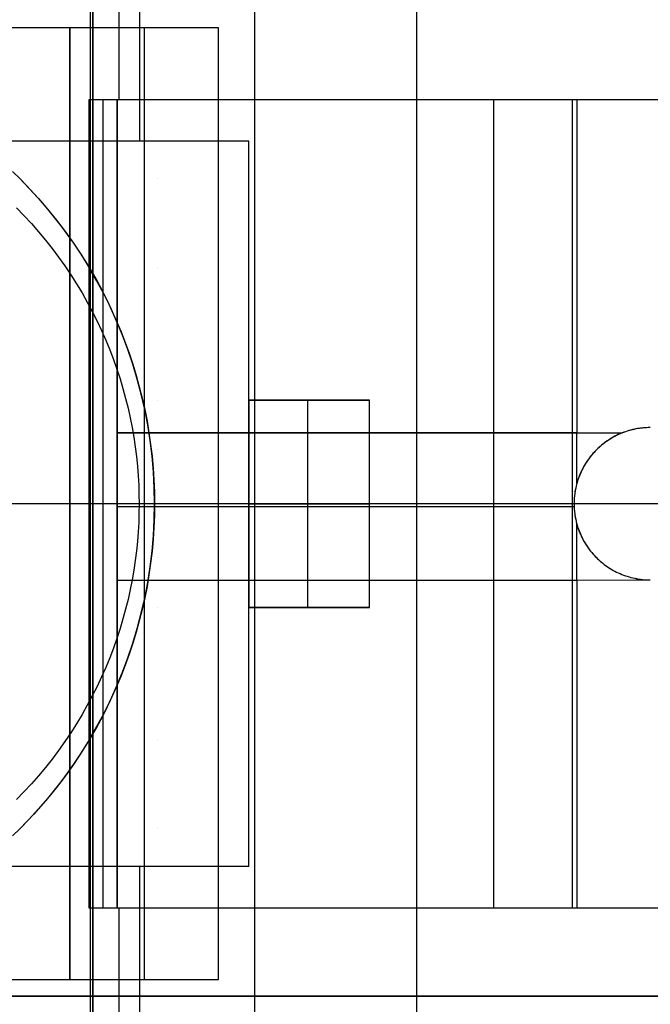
# Model space of a CAD drawing. Header units: millimetres. Extents: x -15 to 7, y 1 to 148.
# Tile 234 of 256: x -0.53 to 1.9, y 85.51 to 89.31. Entities that reach past the tile are written whole.
import ezdxf

# ---------------------------------------------------------------- set-up
doc = ezdxf.new("R2010")
doc.units = ezdxf.units.MM
doc.header["$MEASUREMENT"] = 0
doc.layers.add('Default', color=7, linetype='Continuous', true_color=0x000000)
doc.layers.add('Layer 01', color=7, linetype='Continuous', true_color=0x000000)

msp = doc.modelspace()

# ---------------------------------------------------------------- linework, layer by layer
at = {"layer": 'Default', "color": 7, "true_color": 0xffffff}
for points in [[(-0.2497, 113.8929), (-0.2497, 64.8413)], [(0.3753, 64.8576), (0.3753, 113.8766)], [(1.0003, 64.874), (1.0003, 113.8602)], [(1.0003, 61.875), (1.0003, 108.8312)], [(1.0003, 71.6022), (1.0003, 107.1319)], [(-0.2497, 61.8423), (-0.2497, 97.6608)]]:
    msp.add_lwpolyline(points, dxfattribs=at)
at = {"layer": 'Default', "color": 254, "true_color": 0xcad1ee}
for points in [[(-0.2588, 8.6531), (-0.2588, 103.5282)], [(-0.2588, 73.1907), (-0.2588, 103.5282)], [(-0.2588, 9.9443), (-0.2588, 102.237)], [(-0.2588, 73.1488), (-0.2588, 102.237)]]:
    msp.add_lwpolyline(points, dxfattribs=at)
at = {"layer": 'Layer 01'}
for points in [[(-0.1484, 89.0002), (-0.1484, 89.3401)], [(-0.0686, 88.8401), (-0.0686, 89.3401)], [(0.2355, 89.2765), (-3.5692, 89.2765)], [(-0.3386, 89.2765), (-3.0832, 89.2765)], [(0.2355, 89.2765), (-0.3386, 89.2765)], [(-0.3386, 89.2765), (-0.3386, 85.6037)], [(-0.3386, 85.6037), (-0.3386, 89.2765)], [(0.2355, 89.2765), (-0.3386, 89.2765)], [(-0.3386, 85.6037), (-0.3386, 89.2765)], [(-0.0516, 89.2765), (-0.0516, 85.6037)], [(0.2355, 85.6037), (0.2355, 89.2765)], [(0.2355, 85.6037), (0.2355, 89.2765)], [(0.2355, 85.6037), (0.2355, 89.2765)], [(-0.2635, 89.0002), (3.3767, 89.0002)], [(-0.2635, 89.0002), (2.9016, 89.0002)], [(-0.2635, 88.351), (-0.2635, 89.0002)], [(-0.2635, 88.351), (-0.2635, 89.0002)], [(-0.2635, 85.8799), (-0.2635, 89.0002)], [(-0.2635, 89.0002), (2.8568, 89.0002)], [(-0.2635, 85.8799), (-0.2635, 89.0002)], [(-0.2635, 89.0002), (2.8568, 89.0002)], [(-0.263, 85.8799), (-0.263, 89.0002)], [(-0.2091, 85.8799), (-0.2091, 89.0002)], [(-0.1555, 85.8799), (-0.1555, 89.0002)], [(-0.155, 85.8799), (-0.155, 89.0002)], [(-0.1546, 87.7134), (-0.1546, 89.0002)], [(-0.1546, 89.0002), (1.6168, 89.0002)], [(1.2967, 85.8799), (1.2967, 89.0002)], [(1.2967, 87.7134), (1.2967, 89.0002)], [(1.5996, 85.8799), (1.5996, 89.0002)], [(1.6168, 89.0002), (2.1844, 89.0002)], [(1.6168, 89.0002), (1.6168, 87.7134)], [(1.6168, 89.0002), (1.6168, 87.7134)], [(0.3516, 88.8401), (-3.6484, 88.8401)], [(0.3516, 88.8401), (-3.6484, 88.8401)], [(0.3516, 88.8401), (-3.6484, 88.8401)], [(0.3516, 86.0401), (0.3516, 88.8401)], [(0.3516, 86.0401), (0.3516, 88.8401)], [(0.3516, 86.0401), (0.3516, 88.8401)], [(-0.5597, 88.7223), (-0.5315, 88.6948), (-0.504, 88.6666), (-0.4768, 88.6376), (-0.4501, 88.6077), (-0.4238, 88.577), (-0.3981, 88.5454), (-0.3728, 88.5129), (-0.3482, 88.4796), (-0.3241, 88.4455), (-0.3007, 88.4106), (-0.278, 88.3749), (-0.256, 88.3384), (-0.2347, 88.3011), (-0.2142, 88.2631), (-0.1945, 88.2244), (-0.1757, 88.1849), (-0.1577, 88.1448), (-0.1407, 88.1041), (-0.1246, 88.0627), (-0.1095, 88.0208), (-0.0954, 87.9783), (-0.0823, 87.9353), (-0.0703, 87.8919), (-0.0593, 87.848), (-0.0494, 87.8037), (-0.0407, 87.759), (-0.0331, 87.7141), (-0.0266, 87.6688), (-0.0213, 87.6233), (-0.0171, 87.5777), (-0.0142, 87.5319), (-0.0124, 87.486), (-0.0118, 87.4401), (-0.0124, 87.3942), (-0.0142, 87.3483), (-0.0171, 87.3025), (-0.0213, 87.2568), (-0.0266, 87.2114), (-0.0331, 87.1661), (-0.0407, 87.1212), (-0.0494, 87.0765), (-0.0593, 87.0322), (-0.0703, 86.9883), (-0.0823, 86.9448), (-0.0954, 86.9018), (-0.1095, 86.8594), (-0.1246, 86.8174), (-0.1407, 86.7761), (-0.1577, 86.7353), (-0.1757, 86.6952), (-0.1945, 86.6558), (-0.2142, 86.6171), (-0.2347, 86.5791), (-0.256, 86.5418), (-0.278, 86.5053), (-0.3007, 86.4696), (-0.3241, 86.4347), (-0.3482, 86.4006), (-0.3728, 86.3673), (-0.3981, 86.3348), (-0.4238, 86.3032), (-0.4501, 86.2725), (-0.4768, 86.2426), (-0.504, 86.2136), (-0.5315, 86.1854), (-0.5597, 86.1579)], [(-0.5597, 88.7223), (-0.5315, 88.6948), (-0.4949, 88.6571), (-0.459, 88.6178), (-0.4239, 88.5771), (-0.3897, 88.5348), (-0.3565, 88.491), (-0.3243, 88.4458), (-0.2933, 88.3991), (-0.2635, 88.351)], [(-0.5597, 88.7223), (-0.5315, 88.6948), (-0.504, 88.6666), (-0.4768, 88.6376), (-0.4501, 88.6077), (-0.4238, 88.577), (-0.3981, 88.5454), (-0.3728, 88.5129), (-0.3482, 88.4796), (-0.3241, 88.4455), (-0.3007, 88.4106), (-0.278, 88.3749), (-0.256, 88.3384), (-0.2347, 88.3011), (-0.2142, 88.2631), (-0.1945, 88.2244), (-0.1757, 88.1849), (-0.1577, 88.1448), (-0.1407, 88.1041), (-0.1246, 88.0627), (-0.1095, 88.0208), (-0.0954, 87.9783), (-0.0823, 87.9353), (-0.0703, 87.8919), (-0.0593, 87.848), (-0.0494, 87.8037), (-0.0407, 87.759), (-0.0331, 87.7141), (-0.0266, 87.6688), (-0.0213, 87.6233), (-0.0171, 87.5777), (-0.0142, 87.5319), (-0.0124, 87.486), (-0.0118, 87.4401), (-0.0124, 87.3942), (-0.0142, 87.3483), (-0.0171, 87.3025), (-0.0213, 87.2568), (-0.0266, 87.2114), (-0.0331, 87.1661), (-0.0407, 87.1212), (-0.0494, 87.0765), (-0.0593, 87.0322), (-0.0703, 86.9883), (-0.0823, 86.9448), (-0.0954, 86.9018), (-0.1095, 86.8594), (-0.1246, 86.8174), (-0.1407, 86.7761), (-0.1577, 86.7353), (-0.1757, 86.6952), (-0.1945, 86.6558), (-0.2142, 86.6171), (-0.2347, 86.5791), (-0.256, 86.5418), (-0.278, 86.5053), (-0.3007, 86.4696), (-0.3241, 86.4347), (-0.3482, 86.4006), (-0.3728, 86.3673), (-0.3981, 86.3348), (-0.4238, 86.3032), (-0.4501, 86.2725), (-0.4768, 86.2426), (-0.504, 86.2136), (-0.5315, 86.1854), (-0.5597, 86.1579)], [(-0.5442, 88.5821), (-0.515, 88.5521), (-0.4866, 88.5215), (-0.4591, 88.4901), (-0.4324, 88.458), (-0.4065, 88.4253), (-0.3816, 88.3921), (-0.3575, 88.3582), (-0.3344, 88.3238), (-0.3123, 88.289), (-0.2911, 88.2537), (-0.2708, 88.218), (-0.2516, 88.1819), (-0.2333, 88.1454), (-0.2161, 88.1087), (-0.1998, 88.0718), (-0.1846, 88.0346), (-0.1703, 87.9972), (-0.157, 87.9597), (-0.1448, 87.9221), (-0.1335, 87.8845), (-0.1232, 87.8468), (-0.1139, 87.8091), (-0.1055, 87.7715), (-0.0981, 87.734), (-0.0917, 87.6965), (-0.0861, 87.6592), (-0.0815, 87.6221), (-0.0777, 87.5852), (-0.0748, 87.5485), (-0.0728, 87.5121), (-0.0716, 87.4759), (-0.0712, 87.4401), (-0.0716, 87.4042), (-0.0728, 87.3681), (-0.0748, 87.3317), (-0.0777, 87.295), (-0.0815, 87.2581), (-0.0861, 87.2209), (-0.0917, 87.1837), (-0.0981, 87.1462), (-0.1055, 87.1087), (-0.1139, 87.0711), (-0.1232, 87.0334), (-0.1335, 86.9957), (-0.1448, 86.9581), (-0.157, 86.9205), (-0.1703, 86.883), (-0.1846, 86.8456), (-0.1998, 86.8084), (-0.2161, 86.7715), (-0.2333, 86.7348), (-0.2516, 86.6983), (-0.2708, 86.6622), (-0.2911, 86.6265), (-0.3123, 86.5912), (-0.3344, 86.5563), (-0.3575, 86.522), (-0.3816, 86.4881), (-0.4065, 86.4548), (-0.4324, 86.4222), (-0.4591, 86.3901), (-0.4866, 86.3587), (-0.515, 86.3281), (-0.5442, 86.2981)], [(-0.2635, 86.5292), (-0.2349, 86.5787), (-0.2077, 86.6296), (-0.182, 86.6817), (-0.1579, 86.735), (-0.1354, 86.7895), (-0.1145, 86.8451), (-0.0955, 86.9016), (-0.0782, 86.959), (-0.0629, 87.0173), (-0.0495, 87.0763), (-0.038, 87.136), (-0.0286, 87.1961), (-0.0213, 87.2568), (-0.016, 87.3177), (-0.0128, 87.3788), (-0.0118, 87.4401), (-0.0128, 87.5014), (-0.016, 87.5625), (-0.0213, 87.6234), (-0.0286, 87.684), (-0.038, 87.7442), (-0.0495, 87.8039), (-0.0629, 87.8629), (-0.0782, 87.9211), (-0.0955, 87.9786), (-0.1145, 88.0351), (-0.1354, 88.0907), (-0.1579, 88.1452), (-0.182, 88.1985), (-0.2077, 88.2506), (-0.2349, 88.3015), (-0.2635, 88.351)], [(0.8172, 87.8401), (0.3516, 87.8401)], [(0.3516, 87.8401), (0.3516, 87.0401)], [(0.3516, 87.0401), (0.3516, 87.8401)], [(0.3516, 87.8401), (0.8172, 87.8401)], [(0.8172, 87.8401), (0.3516, 87.8401)], [(0.5794, 87.0401), (0.5794, 87.8401)], [(0.5794, 87.0401), (0.5794, 87.8401)], [(0.8172, 87.0401), (0.8172, 87.8401)], [(0.8172, 87.0401), (0.8172, 87.8401)], [(0.8172, 87.0401), (0.8172, 87.8401)], [(-0.1549, 87.1458), (-0.1549, 87.7134)], [(-0.1549, 87.7134), (1.6168, 87.7134)], [(1.6168, 87.7134), (-0.1546, 87.7134)], [(1.8998, 87.734), (1.8922, 87.7339), (1.8846, 87.7336), (1.877, 87.7331), (1.8695, 87.7324), (1.8619, 87.7316), (1.8544, 87.7305), (1.847, 87.7292), (1.8396, 87.7278), (1.8323, 87.7261), (1.825, 87.7243), (1.8178, 87.7223), (1.8107, 87.7202), (1.8036, 87.7178), (1.7967, 87.7153), (1.7898, 87.7126), (1.7831, 87.7098), (1.7764, 87.7069), (1.7699, 87.7037), (1.7635, 87.7005), (1.7572, 87.6971), (1.751, 87.6936), (1.745, 87.6899), (1.7391, 87.6861), (1.7333, 87.6823), (1.7276, 87.6783), (1.7221, 87.6742), (1.7167, 87.67), (1.7115, 87.6658), (1.7064, 87.6614), (1.7015, 87.657), (1.6967, 87.6525), (1.692, 87.6479), (1.6874, 87.6433), (1.6829, 87.6384), (1.6785, 87.6335), (1.6742, 87.6284), (1.6699, 87.6232), (1.6657, 87.6178), (1.6616, 87.6123), (1.6576, 87.6066), (1.6538, 87.6008), (1.65, 87.5949), (1.6463, 87.5889), (1.6428, 87.5827), (1.6394, 87.5764), (1.6362, 87.57), (1.6331, 87.5635), (1.6301, 87.5568), (1.6273, 87.5501), (1.6246, 87.5432), (1.6221, 87.5363), (1.6198, 87.5292), (1.6176, 87.5221), (1.6156, 87.5149), (1.6138, 87.5077), (1.6121, 87.5003), (1.6107, 87.4929), (1.6094, 87.4855), (1.6084, 87.478), (1.6075, 87.4704), (1.6068, 87.4629), (1.6063, 87.4553), (1.606, 87.4477), (1.6059, 87.4401), (1.606, 87.4325), (1.6063, 87.4249), (1.6068, 87.4173), (1.6075, 87.4097), (1.6084, 87.4022), (1.6094, 87.3947), (1.6107, 87.3873), (1.6121, 87.3799), (1.6138, 87.3725), (1.6156, 87.3653), (1.6176, 87.3581), (1.6198, 87.3509), (1.6221, 87.3439), (1.6246, 87.337), (1.6273, 87.3301), (1.6301, 87.3234), (1.6331, 87.3167), (1.6362, 87.3102), (1.6394, 87.3038), (1.6428, 87.2975), (1.6463, 87.2913), (1.65, 87.2853), (1.6538, 87.2793), (1.6576, 87.2736), (1.6616, 87.2679), (1.6657, 87.2624), (1.6699, 87.257), (1.6742, 87.2518), (1.6785, 87.2467), (1.6829, 87.2417), (1.6874, 87.2369), (1.692, 87.2323), (1.6967, 87.2277), (1.7015, 87.2232), (1.7064, 87.2188), (1.7115, 87.2144), (1.7167, 87.2102), (1.7221, 87.206), (1.7276, 87.2019), (1.7333, 87.1979), (1.7391, 87.194), (1.745, 87.1903), (1.751, 87.1866), (1.7572, 87.1831), (1.7635, 87.1797), (1.7699, 87.1765), (1.7764, 87.1733), (1.7831, 87.1704), (1.7898, 87.1675), (1.7967, 87.1649), (1.8036, 87.1624), (1.8107, 87.16), (1.8178, 87.1579), (1.825, 87.1559), (1.8323, 87.1541), (1.8396, 87.1524), (1.847, 87.151), (1.8544, 87.1497), (1.8619, 87.1486), (1.8695, 87.1478), (1.877, 87.1471), (1.8846, 87.1466), (1.8922, 87.1463), (1.8998, 87.1462)], [(1.6168, 87.7134), (1.7916, 87.7134)], [(1.7916, 87.7134), (1.7843, 87.7104), (1.7771, 87.7072), (1.7701, 87.7038), (1.7631, 87.7003), (1.7564, 87.6966), (1.7497, 87.6928), (1.7432, 87.6888), (1.7369, 87.6847), (1.7307, 87.6805), (1.7247, 87.6761), (1.7188, 87.6717), (1.7131, 87.6671), (1.7076, 87.6624), (1.7022, 87.6577), (1.697, 87.6528), (1.692, 87.6479), (1.6859, 87.6417), (1.68, 87.6351), (1.6741, 87.6284), (1.6685, 87.6214), (1.6629, 87.6141), (1.6576, 87.6066), (1.6524, 87.5988), (1.6475, 87.5908), (1.6428, 87.5826), (1.6383, 87.5742), (1.634, 87.5655), (1.63, 87.5567), (1.6263, 87.5476), (1.6228, 87.5384), (1.6197, 87.5291), (1.6168, 87.5195)], [(1.6168, 87.5195), (1.6168, 87.7134)], [(1.8998, 87.734), (1.8928, 87.7339), (1.8858, 87.7337), (1.8788, 87.7333), (1.8718, 87.7327), (1.8649, 87.7319), (1.858, 87.731), (1.8511, 87.7299), (1.8442, 87.7287), (1.8375, 87.7273), (1.8307, 87.7258), (1.824, 87.7241), (1.8174, 87.7222), (1.8108, 87.7202), (1.8043, 87.7181), (1.7979, 87.7158), (1.7916, 87.7134)], [(1.6168, 87.5195), (1.6143, 87.5099), (1.6121, 87.5002), (1.6102, 87.4903), (1.6087, 87.4804), (1.6075, 87.4704), (1.6066, 87.4603), (1.6061, 87.4502), (1.6059, 87.4401), (1.6061, 87.43), (1.6066, 87.4199), (1.6075, 87.4098), (1.6087, 87.3998), (1.6102, 87.3899), (1.6121, 87.38), (1.6143, 87.3703), (1.6168, 87.3607)], [(0.2355, 87.4401), (-3.5692, 87.4401)], [(-0.3386, 87.4401), (-3.0832, 87.4401)], [(-0.0712, 87.4401), (-0.5862, 87.4401)], [(0.3516, 87.4401), (-0.5862, 87.4401)], [(0.2355, 87.4401), (-0.3386, 87.4401)], [(1.6059, 87.4401), (-0.2635, 87.4401)], [(1.9688, 87.4401), (-0.0118, 87.4401)], [(3.8392, 87.4401), (0.3516, 87.4401)], [(0.8172, 87.4401), (0.3516, 87.4401)], [(0.3516, 87.4401), (0.8172, 87.4401)], [(-0.1549, 87.4296), (1.6061, 87.4296)], [(1.6168, 87.1458), (1.6168, 87.3607)], [(1.6168, 87.3607), (1.6197, 87.3511), (1.6228, 87.3418), (1.6263, 87.3325), (1.63, 87.3235), (1.634, 87.3147), (1.6383, 87.306), (1.6428, 87.2976), (1.6475, 87.2894), (1.6524, 87.2814), (1.6576, 87.2736), (1.6629, 87.2661), (1.6685, 87.2588), (1.6741, 87.2518), (1.68, 87.245), (1.6859, 87.2385), (1.692, 87.2323), (1.6967, 87.2277), (1.7015, 87.2232), (1.7064, 87.2188), (1.7115, 87.2144), (1.7167, 87.2102), (1.7221, 87.206), (1.7276, 87.2019), (1.7333, 87.1979), (1.7391, 87.194), (1.745, 87.1903), (1.751, 87.1866), (1.7572, 87.1831), (1.7635, 87.1797), (1.7699, 87.1764), (1.7764, 87.1733), (1.7831, 87.1703), (1.7898, 87.1675), (1.7967, 87.1648), (1.8036, 87.1623), (1.8107, 87.16), (1.8178, 87.1578), (1.825, 87.1558), (1.8323, 87.154), (1.8396, 87.1523), (1.847, 87.1509), (1.8544, 87.1496), (1.8619, 87.1485), (1.8695, 87.1476), (1.877, 87.1469), (1.8846, 87.1464), (1.8922, 87.1461), (1.8998, 87.146)], [(-0.1549, 87.1458), (1.6168, 87.1458)], [(-0.1546, 85.8799), (-0.1546, 87.1458)], [(-0.1546, 87.1458), (1.6168, 87.1458)], [(1.2967, 85.8799), (1.2967, 87.1458)], [(1.6168, 87.1458), (1.8998, 87.146)], [(1.6168, 87.1458), (1.6168, 85.8799)], [(1.6168, 87.1458), (1.6168, 85.8799)], [(0.8172, 87.0401), (0.3516, 87.0401)], [(0.3516, 87.0401), (0.8172, 87.0401)], [(0.8172, 87.0401), (0.3516, 87.0401)], [(-0.2635, 86.5292), (-0.2933, 86.4811), (-0.3243, 86.4344), (-0.3565, 86.3891), (-0.3897, 86.3454), (-0.4239, 86.3031), (-0.459, 86.2623), (-0.4949, 86.2231), (-0.5315, 86.1854), (-0.5597, 86.1579)], [(-0.2635, 85.8799), (-0.2635, 86.5292)], [(-0.2635, 85.8799), (-0.2635, 86.5292)], [(0.3516, 86.0401), (-3.6484, 86.0401)], [(0.3516, 86.0401), (-3.6484, 86.0401)], [(0.3516, 86.0401), (-3.6484, 86.0401)], [(-0.0686, 85.5401), (-0.0686, 86.0401)], [(2.9016, 85.8799), (-0.2635, 85.8799)], [(3.3767, 85.8799), (-0.2635, 85.8799)], [(2.8568, 85.8799), (-0.2635, 85.8799)], [(2.8568, 85.8799), (-0.2635, 85.8799)], [(1.6168, 85.8799), (-0.1546, 85.8799)], [(-0.1484, 85.5401), (-0.1484, 85.8799)], [(2.1844, 85.8799), (1.6168, 85.8799)], [(-3.5692, 85.6037), (0.2355, 85.6037)], [(-3.0832, 85.6037), (-0.3386, 85.6037)], [(-0.3386, 85.6037), (0.2355, 85.6037)], [(-0.3386, 85.6037), (0.2355, 85.6037)], [(3.8392, 85.5401), (-4.1566, 85.5401)], [(3.8392, 85.5401), (-4.1566, 85.5401)], [(3.8392, 85.5401), (-3.9765, 85.5401)], [(3.8392, 85.5401), (-3.9765, 85.5401)], [(-3.1984, 85.5401), (2.9016, 85.5401)], [(-3.1984, 85.5401), (2.9016, 85.5401)], [(-0.1484, 85.2002), (-0.1484, 85.5401)], [(-0.0686, 85.0401), (-0.0686, 85.5401)]]:
    msp.add_lwpolyline(points, dxfattribs=at)
at = {"layer": 'Layer 01', "extrusion": (1, 0, 0)}
for points in [[(89.2765, -17.7456), (89.2765, -11.9836)], [(89.2765, -18.0229), (89.2765, -11.9836)], [(89.0002, -8.9756), (89.0002, -9.3428)], [(89.0002, -7.8343), (89.0002, -12.457)], [(89.0002, -8.9756), (89.0002, -9.3428)], [(89.0002, -7.8343), (89.0002, -8.1363)], [(88.8401, -21.838), (88.8401, -29.3159)], [(88.6948, -8.9756), (88.6948, -17.7336)], [(88.351, -9.3428), (88.351, -8.9756)], [(87.8401, -27.2933), (87.8401, -29.0159)], [(87.8401, -29.0159), (87.8401, -27.2933)], [(87.8401, -27.2933), (87.8401, -29.0159)], [(87.7134, -8.1363), (87.7134, -7.8343)], [(87.6479, -8.1363), (87.6479, -12.457)], [(87.4401, -8.761), (87.4401, -12.457)], [(87.4401, -18.0229), (87.4401, -11.9836)], [(87.4401, -21.838), (87.4401, -27.2933)], [(87.4401, -29.0159), (87.4401, -29.3159)], [(87.4401, -27.2933), (87.4401, -29.0159)], [(87.3993, -17.7456), (87.3993, -11.9836)], [(87.2323, -8.1363), (87.2323, -12.457)], [(87.1458, -7.8343), (87.1458, -8.1363)], [(87.0401, -27.2933), (87.0401, -29.0159)], [(87.0401, -29.0159), (87.0401, -27.2933)], [(87.0401, -27.2933), (87.0401, -29.0159)], [(86.5292, -8.9756), (86.5292, -9.3428)], [(86.1854, -8.9756), (86.1854, -17.7336)], [(86.0401, -21.838), (86.0401, -29.3159)], [(85.8799, -8.9756), (85.8799, -9.3428)], [(85.8799, -7.8343), (85.8799, -12.457)], [(85.8799, -8.9756), (85.8799, -9.3428)], [(85.8799, -8.1363), (85.8799, -7.8343)], [(85.6037, -11.9836), (85.6037, -17.7456)], [(85.6037, -18.0229), (85.6037, -11.9836)], [(85.5401, -21.838), (85.5401, -8.9756)], [(85.5401, -21.838), (85.5401, -8.9756)]]:
    msp.add_lwpolyline(points, dxfattribs=at)
at = {"layer": 'Layer 01', "extrusion": (0, 1, 0)}
for points in [[(0.263, -8.761), (0.2635, -12.457)], [(0.263, -8.761), (0.1555, -8.6539)], [(0.1555, -8.6539), (0.1546, -7.8343)], [(0.1549, -8.1363), (0.1546, -7.8343)], [(0.1546, -7.8343), (0.1549, -8.1363)], [(0.1555, -8.6539), (0.2626, -8.761)], [(0.1546, -7.8343), (0.1555, -8.6539)], [(0.263, -8.761), (0.2635, -12.457)], [(0.1555, -8.6539), (0.263, -8.761)], [(0.1546, -7.8343), (0.1555, -8.6539)]]:
    msp.add_lwpolyline(points, dxfattribs=at)

doc.saveas('drawing.dxf')
